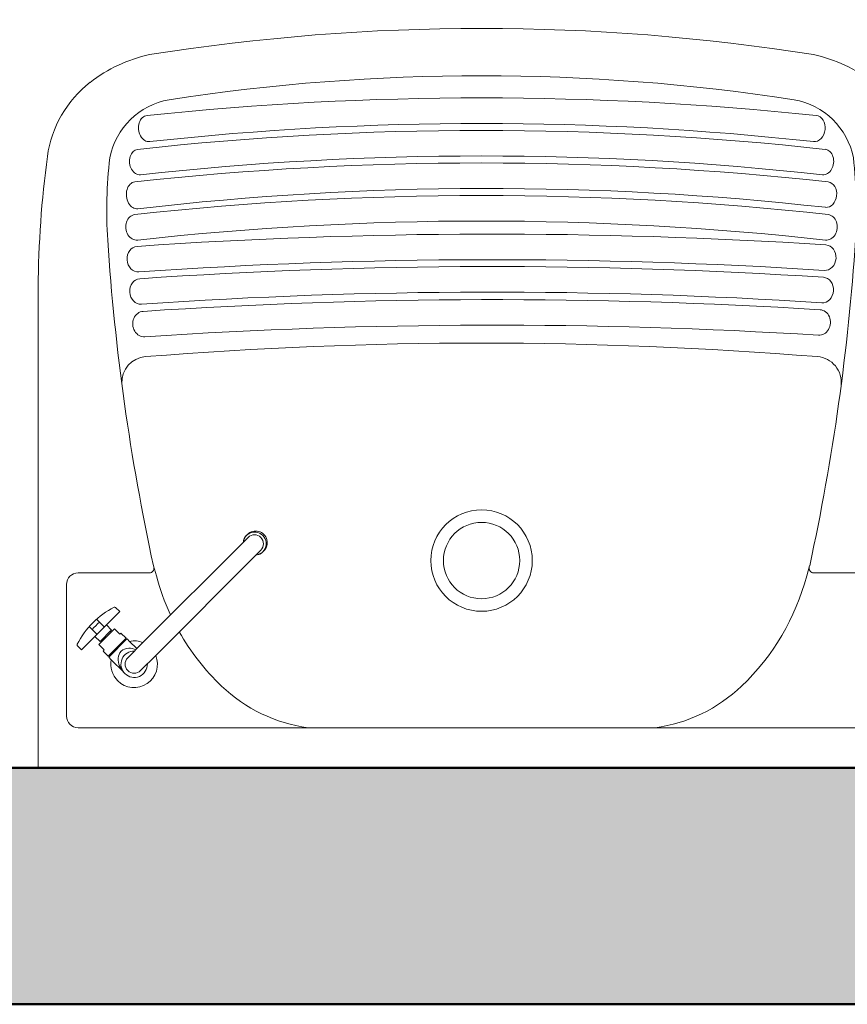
# Model space of a CAD drawing. Header units: metres. Extents: x -8.8 to 11.5, y -18.2 to 2.6.
# Tile 3 of 20: x -7.436 to -6.876, y -18.235 to -17.569. Entities that reach past the tile are written whole.
import ezdxf

# ---------------------------------------------------------------- set-up
doc = ezdxf.new("R2010")
doc.units = ezdxf.units.M
for name, color, linetype, lineweight in [('A-WALL-PATT', 7, 'Continuous', 5), ('I-WALL', 7, 'Continuous', 5), ('P-SANR-FIXT', 7, 'Continuous', 5)]:
    doc.layers.add(name, color=color, linetype=linetype, lineweight=lineweight)

# ---------------------------------------------------------------- blocks, each defined once
blk = doc.blocks.new('TORNEIRA DE MESA_ BICA MÓVEL_ BICA ALTA - 1167_C34_Cromado CR10-V7-PLANTA LAYOUT')
at = {"layer": 'P-SANR-FIXT', "color": 9, "true_color": 0xc0c0c0}
for p, q in [((0.03616, -0.09175), (0.0321, -0.09175)), ((0.0321, -0.09175), (0.0321, -0.10453)), ((0.00156, -0.1012), (0.01309, -0.1012)), ((0.01557, -0.10123), (0.01312, -0.10123)), ((0.01557, -0.10229), (0.01557, -0.10123)), ((0.01638, -0.10229), (0.01557, -0.10229)), ((0.01557, -0.10229), (0.01557, -0.11771)), ((0.02122, -0.10141), (0.01638, -0.10141)), ((0.01638, -0.10141), (0.01638, -0.10229)), ((0.01638, -0.11771), (0.01638, -0.10229)), ((0.02122, -0.1025), (0.02122, -0.10141)), ((0.02639, -0.1025), (0.02122, -0.1025)), ((0.02639, -0.10561), (0.02639, -0.1025)), ((0.02721, -0.10561), (0.02639, -0.10561)), ((0.02639, -0.10561), (0.02639, -0.11439)), ((0.0321, -0.10453), (0.02721, -0.10462)), ((0.02721, -0.10462), (0.02721, -0.10561)), ((0.02721, -0.11439), (0.02721, -0.10561)), ((0.0321, -0.10453), (0.0321, -0.11547)), ((0.03929, -0.10649), (0.0321, -0.10649)), ((-0.00612, -0.12454), (-0.00612, -0.11)), ((0.00612, -0.12454), (0.00612, -0.11)), ((0.01312, -0.11877), (0.00612, -0.11877)), ((0.01312, -0.11877), (0.01557, -0.11877)), ((0.01557, -0.11877), (0.01557, -0.11771)), ((0.01557, -0.11771), (0.01638, -0.11771)), ((0.01638, -0.11771), (0.01638, -0.11859)), ((0.01638, -0.11859), (0.02122, -0.11859)), ((0.02122, -0.11859), (0.02122, -0.1175)), ((0.02122, -0.1175), (0.02639, -0.1175)), ((0.02639, -0.1175), (0.02639, -0.11439)), ((0.02639, -0.11439), (0.02721, -0.11439)), ((0.02721, -0.11439), (0.02721, -0.11538)), ((0.02721, -0.11538), (0.0321, -0.11547)), ((0.03947, -0.11351), (0.0321, -0.11351)), ((0.0321, -0.11547), (0.0321, -0.12825)), ((-0.00612, -0.12454), (-0.00612, -0.22041)), ((0.00612, -0.22041), (0.00612, -0.12454)), ((0.0321, -0.12825), (0.03616, -0.12825)), ((-0.00612, -0.22041), (-0.00612, -0.2251)), ((0.00612, -0.22041), (0.00612, -0.2251))]:
    blk.add_line(p, q, dxfattribs=at)
for centre, radius, start, end in [((0.03616, -0.09245), 0.000702, 17.56665, 90), ((-0.01927, -0.11), 0.05884, 360, 17.56665), ((0, -0.11), 0.01578, 90, 247.16898), ((0, -0.11), 0.01578, 33.75006, 90), ((0, -0.11), 0.00894, 313.21707, 226.78293), ((0, -0.11), 0.00612, 0, 180), ((-0.00029, -0.12044), 0.01934, 70.63941, 84.82997), ((0.00129, -0.11374), 0.01252, 42.72371, 67.27629), ((0.00486, -0.11044), 0.00765, 3.27629, 42.72371), ((-0.01927, -0.11), 0.0561, 356.41321, 3.58679), ((0.00426, -0.10933), 0.00827, 316.62447, 355.37553), ((-0.01927, -0.11), 0.05884, 342.43335, 360), ((0.00241, -0.10758), 0.01082, 290.08902, 316.62447), ((0, -0.11), 0.01578, 292.83102, 326.24994), ((0.03616, -0.12755), 0.000702, 270, 342.43335), ((0.00261, -0.22623), 0.0105, 146.32608, 180), ((0, -0.22523), 0.00788, 151.54213, 28.45787), ((0, -0.22623), 0.00788, 180, 0.02653), ((0, -0.2251), 0.00612, 180, 360), ((-0.00261, -0.22623), 0.0105, 0.01993, 33.67392)]:
    blk.add_arc(centre, radius, start, end, dxfattribs=at)
blk = doc.blocks.new('TANQUE EM MÁRMORE SINTÉTICO 34L E 1 BATEDOR - TQ_03_Branco Gelo GE17-2787707-PLANTA LAYOUT')
at = {"layer": 'P-SANR-FIXT', "color": 9, "true_color": 0xc0c0c0}
for p, q in [((-7.42359, -17.75038), (-7.42359, -18.07504)), ((-7.34561, -17.93843), (-7.3436, -17.94528)), ((-6.90157, -17.93843), (-6.90358, -17.94528)), ((-7.39659, -17.94321), (-7.34824, -17.94321)), ((-6.85059, -17.94321), (-6.89894, -17.94321)), ((-7.40442, -18.04014), (-7.40442, -17.95104)), ((-6.84276, -18.04014), (-6.84276, -17.95104)), ((-7.14053, -18.04797), (-7.39659, -18.04797)), ((-7.14053, -18.04797), (-6.85059, -18.04797))]:
    blk.add_line(p, q, dxfattribs=at)
for radius in [0.03432, 0.02584]:
    blk.add_circle((-7.12359, -17.93492), radius, dxfattribs=at)
for centre, radius, start, end in [((-7.12359, -19.00816), 1.43311, 80.97987, 99.02013), ((-7.32701, -17.69081), 0.10032, 102.23545, 127.76455), ((-6.92016, -17.69081), 0.10032, 52.23545, 77.76455), ((-7.34163, -17.67193), 0.07645, 127.76455, 172.23545), ((-7.12359, -18.99712), 1.39007, 81.24921, 98.75079), ((-6.90554, -17.67193), 0.07645, 7.76455, 52.23545), ((-7.32629, -17.67236), 0.04991, 100.12791, 168.62665), ((-7.12359, -19.78628), 2.16424, 83.99373, 96.00513), ((-6.92088, -17.67236), 0.04991, 11.37335, 79.87209), ((-7.12359, -19.70102), 2.06171, 83.7479, 96.2521), ((-7.12359, -19.76536), 2.12133, 83.70586, 96.29985), ((-6.7459, -17.75316), 0.6777, 172.23545, 179.76455), ((-7.0668, -17.69793), 0.31045, 173.45024, 183.74029), ((-7.12368, -19.81612), 2.15011, 83.73318, 96.26374), ((-7.12359, -19.76291), 2.10161, 83.69863, 96.30722), ((-7.18038, -17.69793), 0.31045, 356.25971, 6.54976), ((-7.50128, -17.75316), 0.6777, 0.46428, 7.76455), ((-7.11926, -19.73738), 2.05408, 83.61708, 96.62437), ((-7.12359, -19.81959), 2.13156, 83.68076, 96.31924), ((-7.12359, -19.81621), 2.11091, 83.67073, 96.32933), ((-5.88495, -17.62067), 1.49483, 183.74029, 192.2731), ((-7.11628, -21.19346), 3.47932, 86.28101, 93.96185), ((-8.36223, -17.62067), 1.49483, 347.7269, 356.25971), ((-7.11626, -21.19846), 3.46703, 86.28665, 93.95647), ((-7.11654, -21.18817), 3.4521, 86.27452, 93.95923), ((-7.1165, -21.20633), 3.45295, 86.29477, 93.93923), ((-7.1151, -21.31101), 3.55257, 86.44076, 93.83204), ((-7.11509, -21.31058), 3.53487, 86.44038, 93.83256), ((-7.12359, -20.61634), 2.82847, 85.38969, 94.61033), ((-7.34953, -17.8145), 0.01754, 94.61033, 182.4678), ((-6.89765, -17.81444), 0.01748, 353.71026, 85.38969), ((-7.39659, -17.95104), 0.00783, 90, 180), ((-7.34824, -17.94025), 0.00296, 270, 10), ((-7.18934, -17.90443), 0.15958, 194.82987, 204.74457), ((-7.05784, -17.90443), 0.15958, 313.67188, 345.17013), ((-6.89894, -17.94025), 0.00296, 170, 270), ((-6.85059, -17.95104), 0.00783, 0, 90), ((-7.18934, -17.90443), 0.15958, 209.5113, 226.32812), ((-7.22702, -17.9439), 0.10501, 226.32812, 262.32812), ((-7.02016, -17.9439), 0.10501, 277.67188, 313.67188), ((-7.39659, -18.04014), 0.00783, 180, 270), ((-6.85059, -18.04014), 0.00783, 270, 0)]:
    blk.add_arc(centre, radius, start, end, dxfattribs=at)
for centre, major_axis, ratio, start_param, end_param in [((-7.34908, -17.64275), (-0.00097, 0.00883), 0.750062, 6.276734, 9.424778), ((-6.89809, -17.64275), (0.00097, 0.00883), 0.783449, 3.141593, 6.283185), ((-7.35542, -17.66543), (-0.00095, 0.00859), 0.741965, 6.28309, 9.424778), ((-6.89197, -17.6654), (0.00095, 0.00859), 0.767158, 3.141593, 6.283282), ((-7.35727, -17.68793), (-0.001, 0.00909), 0.728793, 0, 3.150789), ((-6.88994, -17.68745), (0.00096, 0.00859), 0.767499, 3.141593, 6.283185), ((-7.35725, -17.70958), (-0.00095, 0.00859), 0.827595, 6.28304, 9.424778), ((-6.88992, -17.70958), (0.00095, 0.00859), 0.807213, 3.141593, 6.283327), ((-7.35608, -17.73107), (-0.0006, 0.00862), 0.855959, 0.00008, 3.141593), ((-6.89116, -17.73009), (0.00056, 0.00862), 0.861674, 3.141593, 6.2831), ((-7.3543, -17.75293), (-0.00059, 0.00862), 0.852872, 0.000298, 3.141593), ((-6.8928, -17.75198), (0.00056, 0.00862), 0.850353, 3.141593, 6.282885), ((-7.35195, -17.775), (-0.00058, 0.00862), 0.893867, 6.283177, 9.424778), ((-6.89509, -17.77391), (0.00054, 0.00862), 0.881661, 3.141593, 6.283191)]:
    blk.add_ellipse(centre, major_axis=major_axis, ratio=ratio, start_param=start_param, end_param=end_param, dxfattribs=at)

msp = doc.modelspace()

# ---------------------------------------------------------------- hatches: boundary and pattern name
at = {"layer": 'A-WALL-PATT', "true_color": 0x808080}
msp.add_hatch(color=8, dxfattribs=at).paths.add_polyline_path([(-6.01359, -18.23504), (-6.01359, -18.07504), (-8.33359, -18.07504), (-8.33359, -18.23504), (-6.10128, -18.23504)])

# ---------------------------------------------------------------- linework, layer by layer
at = {"layer": 'I-WALL', "lineweight": 50}
for p, q in [((-6.17359, -18.07504), (-8.17359, -18.07504)), ((-8.33359, -18.23504), (0.50641, -18.23504))]:
    msp.add_line(p, q, dxfattribs=at)

# ---------------------------------------------------------------- block references
at = {"layer": 'P-SANR-FIXT', "color": 9, "true_color": 0xc0c0c0}
msp.add_blockref('TANQUE EM MÁRMORE SINTÉTICO 34L E 1 BATEDOR - TQ_03_Branco Gelo GE17-2787707-PLANTA LAYOUT', (0, 0), dxfattribs=at)
at = {"layer": 'P-SANR-FIXT', "color": 9, "true_color": 0xc0c0c0, "rotation": 134.9999999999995}
msp.add_blockref('TORNEIRA DE MESA_ BICA MÓVEL_ BICA ALTA - 1167_C34_Cromado CR10-V7-PLANTA LAYOUT', (-7.43647, -18.08282), dxfattribs=at)

doc.saveas('drawing.dxf')
